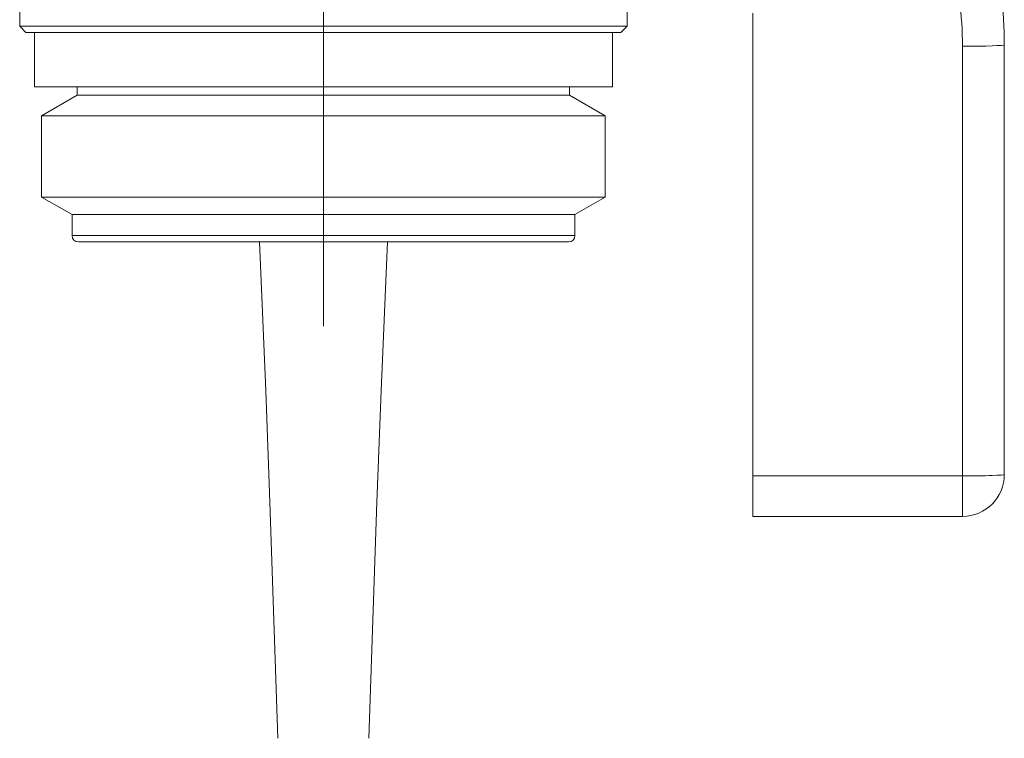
# Model space of a CAD drawing. Header units: centimetres. Extents: x -122 to 72759, y 3298 to 43172.
# Tile 220 of 243: x 31924.09 to 31928.68, y 17179.68 to 17183.03. Entities that reach past the tile are written whole.
import ezdxf

# ---------------------------------------------------------------- set-up
doc = ezdxf.new("R2010")
doc.units = ezdxf.units.CM
doc.header["$MEASUREMENT"] = 0
doc.linetypes.add('DASHDOT', pattern=[25.4, 12.7, -6.35, 0, -6.35])
doc.layers.get('0').update_dxf_attribs({"lineweight": 5})

# ---------------------------------------------------------------- blocks, each defined once
blk = doc.blocks.new('G$C87052DC9')
at = {"color": 7, "linetype": 'DASHDOT', "lineweight": 13}
blk.add_line((-34.5, -52.08), (-34.5, 105.507), dxfattribs=at)
at = {"color": 7, "linetype": 'DASHDOT', "lineweight": 13, "ltscale": 0.301665}
blk.add_line((-34.5, -53.127), (-34.5, -41.06), dxfattribs=at)
at = {"color": 7, "lineweight": 13}
for p, q in [((-38.125, -49.321), (-38.125, -49.546)), ((-30.875, -49.321), (-30.875, -49.546)), ((-29.375, -49.393), (-29.375, -54.914)), ((-38.125, -49.546), (-36.238, -49.546)), ((-38.05, -49.621), (-38.125, -49.546)), ((-36.238, -49.546), (-30.875, -49.546)), ((-30.95, -49.621), (-30.875, -49.546)), ((-38.05, -49.621), (-36.202, -49.621)), ((-37.95, -50.271), (-37.95, -49.621)), ((-36.202, -49.621), (-30.95, -49.621)), ((-31.05, -50.271), (-31.05, -49.621)), ((-26.875, -49.787), (-26.875, -54.914)), ((-26.375, -49.77), (-26.375, -54.896)), ((-31.05, -50.271), (-37.95, -50.271)), ((-37.438, -50.271), (-37.438, -50.371)), ((-31.562, -50.271), (-31.562, -50.371)), ((-37.438, -50.371), (-37.863, -50.617)), ((-37.438, -50.371), (-35.908, -50.371)), ((-35.908, -50.371), (-31.562, -50.371)), ((-31.562, -50.371), (-31.137, -50.617)), ((-37.863, -50.617), (-36.112, -50.617)), ((-37.863, -50.617), (-37.863, -51.587)), ((-36.112, -50.617), (-31.137, -50.617)), ((-31.137, -50.617), (-31.137, -51.587)), ((-37.863, -51.587), (-36.112, -51.587)), ((-37.5, -51.796), (-37.863, -51.587)), ((-36.112, -51.587), (-31.137, -51.587)), ((-31.5, -51.796), (-31.137, -51.587)), ((-37.5, -51.796), (-35.938, -51.796)), ((-37.5, -51.796), (-37.5, -52.046)), ((-35.938, -51.796), (-31.5, -51.796)), ((-31.5, -51.796), (-31.5, -52.046)), ((-37.5, -52.046), (-35.938, -52.046)), ((-35.938, -52.046), (-31.5, -52.046)), ((-37.425, -52.121), (-35.902, -52.121)), ((-35.902, -52.121), (-31.575, -52.121)), ((-26.875, -54.914), (-29.375, -54.914)), ((-29.375, -54.914), (-29.375, -55.396)), ((-26.875, -55.396), (-26.875, -54.914)), ((-26.875, -55.396), (-29.375, -55.396))]:
    blk.add_line(p, q, dxfattribs=at)
for points in [[(-35.043, -58.044), (-35.138, -55.226), (-35.187, -53.898), (-35.265, -52.121)], [(-33.957, -58.044), (-33.862, -55.226), (-33.813, -53.898), (-33.735, -52.121)]]:
    blk.add_lwpolyline(points, dxfattribs=at)
for centre, radius, start, end in [((-31.375, -49.77), 5, 0, 14), ((-31.375, -49.787), 4.5, 0, 14), ((-37.425, -52.046), 0.075, 180, 270), ((-31.575, -52.046), 0.075, 270, 360), ((-26.875, -54.896), 0.5, 270, 0)]:
    blk.add_arc(centre, radius, start, end, dxfattribs=at)
for centre, major_axis, start_param, end_param in [((-26.875, -49.77), (0.5, 0), 4.712389, 6.283185), ((-26.875, -54.896), (-0.5, 0), 1.570796, 3.141593)]:
    blk.add_ellipse(centre, major_axis=major_axis, ratio=0.034899, start_param=start_param, end_param=end_param, dxfattribs=at)

msp = doc.modelspace()

# ---------------------------------------------------------------- block references
at = {"xscale": 0.3907495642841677, "yscale": 0.3907495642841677, "zscale": 0.3907495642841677}
msp.add_blockref('G$C87052DC9', (31938.98374, 17202.36486), dxfattribs=at)

doc.saveas('drawing.dxf')
